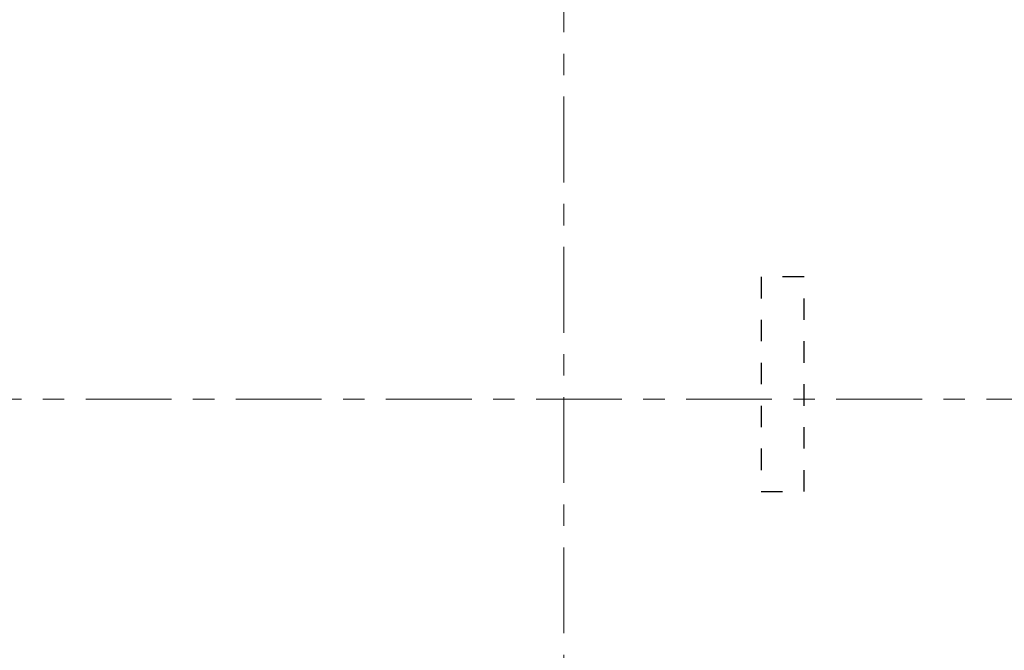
# Model space of a CAD drawing. Header units: metres. Extents: x -38 to 93, y -15 to 21.
# Tile 4 of 194: x 1.96 to 6.55, y 2.13 to 5.07. Entities that reach past the tile are written whole.
import ezdxf

# ---------------------------------------------------------------- set-up
doc = ezdxf.new("R2010")
doc.units = ezdxf.units.M
for name, pattern in [('______11', [0.5, 0.4, -0.05, 0, -0.05]), ('______2', [0.0405, 0.03, -0.0105]), ('______5', [1.1, 0.8, -0.1, 0.1, -0.1])]:
    doc.linetypes.add(name, pattern=pattern)
doc.layers.add('XR$2$Осевая линия (1)', color=7, linetype='______5', lineweight=13)
doc.layers.add('XR$6$Стена_ бетон несущ.', color=7, linetype='Continuous', lineweight=70, true_color=0xb4b496)

msp = doc.modelspace()

# ---------------------------------------------------------------- linework, layer by layer
at = {"layer": 'XR$2$Осевая линия (1)', "color": 253, "linetype": '______11', "lineweight": 13, "true_color": 0xa0a0a0, "transparency": 33554687}
for p, q in [((4.5, -3.39), (4.5, 19.78)), ((-2.63, 3.3), (62.6, 3.3))]:
    msp.add_line(p, q, dxfattribs=at)
at = {"layer": 'XR$6$Стена_ бетон несущ.', "color": 253, "linetype": '______2', "lineweight": -3, "true_color": 0xa0a0a0, "transparency": 33554687}
for p, q in [((5.42, 3.87), (5.42, 2.87)), ((5.62, 3.87), (5.42, 3.87)), ((5.62, 2.87), (5.62, 3.87)), ((5.42, 2.87), (5.62, 2.87))]:
    msp.add_line(p, q, dxfattribs=at)

doc.saveas('drawing.dxf')
